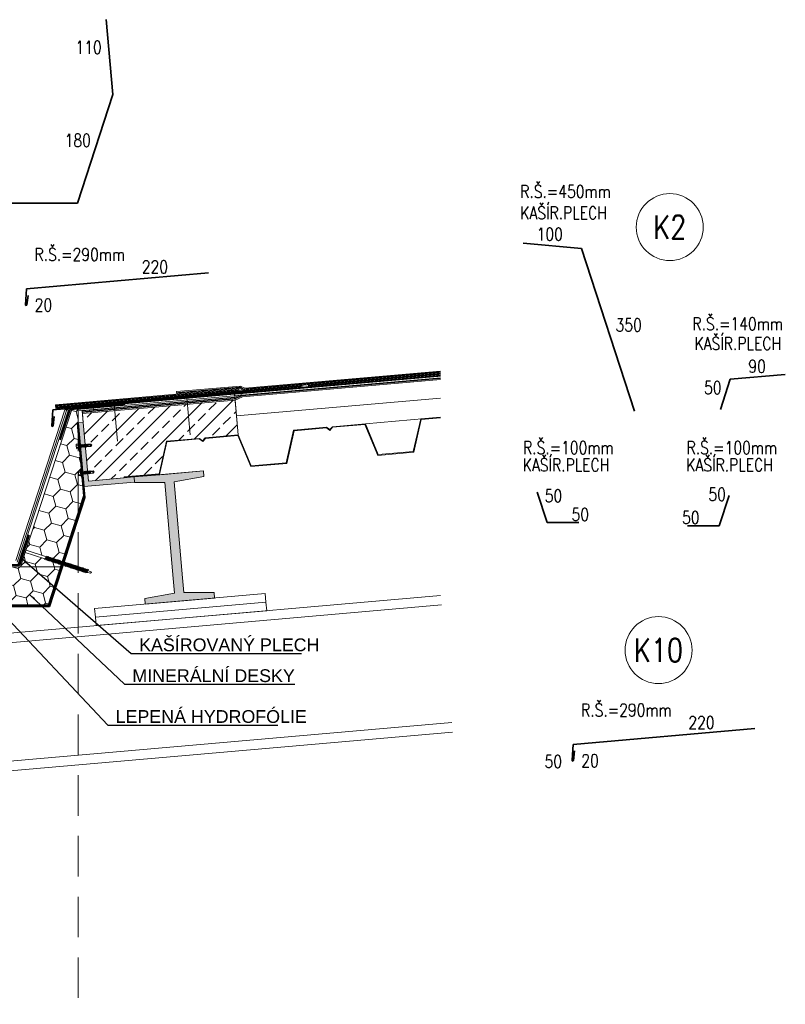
# Model space of a CAD drawing. Header units: millimetres. Extents: x -485339 to 350584, y -1189936 to 0.
# Tile 39 of 256: x -309306 to -308106, y -1062539 to -1060995. Entities that reach past the tile are written whole.
import ezdxf
from ezdxf.enums import TextEntityAlignment as Align

# ---------------------------------------------------------------- set-up
doc = ezdxf.new("R2010")
doc.units = ezdxf.units.MM
doc.header["$LTSCALE"] = 10
for name, pattern in [('ACAD_ISO10W100', [18.5, 12, -3, 0.5, -3]), ('ČÁRKOVANÁ', [19.05, 12.7, -6.35]), ('ČÁRKOVANÁ2', [9.525, 6.35, -3.175])]:
    doc.linetypes.add(name, pattern=pattern)
for name, color, linetype, lineweight in [('N_klemp', 220, 'Continuous', 35), ('N_popis', 10, 'Continuous', 18), ('N_čáry_plné', 10, 'Continuous', 18), ('N_čáry_pod', 10, 'ČÁRKOVANÁ', 18), ('N_šrary', 10, 'Continuous', 18), ('St_čáry_plné', 250, 'Continuous', 18), ('St_čáry_pod', 250, 'ČÁRKOVANÁ2', 18), ('St_šrafy', 250, 'Continuous', 18)]:
    doc.layers.add(name, color=color, linetype=linetype, lineweight=lineweight)
doc.styles.add('Andy', font='arial.ttf')
doc.styles.get("Standard").update_dxf_attribs({"font": 'simplex.shx', "width": 0.8})
doc.linetypes.add('LEPENÍ', pattern='A,3.81,[130,LTYPESHP.SHX,S=6.35,R=0,X=0,Y=0],3.81', length=7.62)
doc.linetypes.add('PVC', pattern='A,0,-0.0001,[6,atelier.SHX,S=0.01,R=0,X=0,Y=0],-0.08,[133,LTYPESHP.SHX,S=0.01,R=0,X=-0.01,Y=0],-0.07', length=0.1501)
doc.linetypes.add('ZIGZAG', pattern='A,0.00254,-5.08,[131,ltypeshp.shx,S=5.08,R=0,X=-5.08,Y=0],-10.16,[131,ltypeshp.shx,S=5.08,R=180,X=5.08,Y=0],-5.08', length=20.32254)
doc.dimstyles.get("Standard").update_dxf_attribs({"dimtxt": 0.18, "dimasz": 0.18, "dimexe": 0.18, "dimexo": 0.0625, "dimgap": 0.09, "dimtad": 0, "dimtih": 1, "dimtoh": 1, "dimdec": 4, "dimzin": 0, "dimdsep": 46, "dimtxsty": 'Standard', "dimcen": 0.09, "dimadec": 0, "dimazin": 0, "dimtfac": 1, "dimtdec": 4, "dimtofl": 0, "dimtmove": 0, "dimatfit": 3, "dimfxl": 1, "dimtolj": 1, "dimtzin": 0, "dimarcsym": 0})

# ---------------------------------------------------------------- blocks, each defined once
blk = doc.blocks.new('*U8596')
for p, q in [((-6, -3.4), (-6, 3.4)), ((-5.6, 4.5), (-2, 4.5)), ((-5.6, 2.2), (-2, 2.2)), ((-2, 4.5), (-1, 8)), ((-2, -4.5), (-2, 4.5)), ((0, 8), (-1, 8)), ((-1, -8), (-1, 8)), ((0, -8), (0, 8)), ((0, 2), (0.9, 2)), ((0, 1.9), (0.9, -2)), ((1.4, 2.8), (0.9, 2)), ((1.9, -2), (0.9, 2)), ((1.4, 2.8), (2.3, -2.7)), ((1.4, 2.8), (1.8, 2)), ((1.8, 2), (2.7, -2)), ((1.8, 2), (2.8, 2)), ((3.2, 2.8), (2.8, 2)), ((3.7, -2), (2.8, 2)), ((3.2, 2.8), (4.1, -2.7)), ((3.2, 2.8), (3.6, 2)), ((3.6, 2), (4.6, -2)), ((3.6, 2), (4.6, 2)), ((5, 2.8), (4.6, 2)), ((5.5, -2), (4.6, 2)), ((5, 2.8), (6, -2.7)), ((5, 2.8), (5.5, 2)), ((5.5, 2), (6.4, -2)), ((5.5, 2), (6.4, 2)), ((6.9, 2.8), (6.4, 2)), ((7.4, -2), (6.4, 2)), ((6.9, 2.8), (7.8, -2.7)), ((6.9, 2.8), (7.3, 2)), ((7.3, 2), (8.2, -2)), ((7.3, 2), (8.3, 2)), ((8.7, 2.8), (8.3, 2)), ((9.2, -2), (8.3, 2)), ((8.7, 2.8), (9.6, -2.7)), ((8.7, 2.8), (9.1, 2)), ((9.1, 2), (10.1, 2)), ((9.1, 2), (10.1, -2)), ((10.5, 2.8), (10.1, 2)), ((11, -2), (10.1, 2)), ((10.5, 2.8), (11.5, -2.7)), ((10.5, 2.8), (11, 2)), ((11, 2), (11.9, -2)), ((11, 2), (11.9, 2)), ((12.4, 2.8), (11.9, 2)), ((12.9, -2), (11.9, 2)), ((12.4, 2.8), (13.3, -2.7)), ((12.4, 2.8), (12.8, 2)), ((12.8, 2), (13.7, -2)), ((12.8, 2), (13.8, 2)), ((14.2, 2.8), (13.8, 2)), ((14.7, -2), (13.8, 2)), ((14.2, 2.8), (15.1, -2.7)), ((14.2, 2.8), (14.6, 2)), ((14.6, 2), (15.6, -2)), ((14.6, 2), (15.6, 2)), ((16, 2.8), (15.6, 2)), ((15.6, 2), (17, -2)), ((16, 2.8), (17, -2)), ((16, 2.8), (16.5, 2)), ((16.5, 2), (17, -2)), ((16.5, 2), (17, 2)), ((17, 2), (17.6, 2.3)), ((17, 2), (17, -2)), ((22.3, -0.3), (17.5, 1.2)), ((25, 0), (17.6, 2.3)), ((17.6, 2.3), (23, 2.3)), ((17.6, -2.3), (17.6, 1.2)), ((18.3, 2.1), (22.9, 2.1)), ((25, 0), (22.3, -0.3)), ((22.9, 2.1), (23, 2.3)), ((24.6, 0.1), (22.9, 2.1)), ((25, 0), (23, 2.3)), ((23, -2.3), (25, 0)), ((-5.6, -2.2), (-2, -2.2)), ((-5.6, -4.5), (-2, -4.5)), ((-2, -4.5), (-1, -8)), ((0, -8), (-1, -8)), ((0, 0), (0.5, -2.7)), ((0, -2), (0, -1.9)), ((0.5, -2.7), (0, -2)), ((0, -2), (0, -2)), ((0.5, -2.7), (0.9, -2)), ((0.9, -2), (1.9, -2)), ((2.3, -2.7), (1.9, -2)), ((2.3, -2.7), (2.7, -2)), ((2.7, -2), (3.7, -2)), ((4.1, -2.7), (3.7, -2)), ((4.1, -2.7), (4.6, -2)), ((4.6, -2), (5.5, -2)), ((6, -2.7), (5.5, -2)), ((6, -2.7), (6.4, -2)), ((6.4, -2), (7.4, -2)), ((7.8, -2.7), (7.4, -2)), ((7.8, -2.7), (8.2, -2)), ((8.2, -2), (9.2, -2)), ((9.6, -2.7), (9.2, -2)), ((9.6, -2.7), (10.1, -2)), ((10.1, -2), (11, -2)), ((11.5, -2.7), (11, -2)), ((11.5, -2.7), (11.9, -2)), ((11.9, -2), (12.9, -2)), ((13.3, -2.7), (12.9, -2)), ((13.3, -2.7), (13.7, -2)), ((13.7, -2), (14.7, -2)), ((15.1, -2.7), (14.7, -2)), ((15.1, -2.7), (15.6, -2)), ((15.6, -2), (17, -2)), ((17.6, -2.3), (17, -2)), ((17.6, -2.3), (23, -2.3)), ((23, -2.3), (22.3, -0.3))]:
    blk.add_line(p, q)
for centre, radius, start, end in [((-4.3, 3.4), 1.66, 137.4679, 222.5321), ((0, 0), 6, 157.9757, 202.0243), ((17.6, 1.8), 0.573, 138.0954, 252.4955), ((-4.3, -3.4), 1.66, 137.4679, 222.5321)]:
    blk.add_arc(centre, radius, start, end)
blk = doc.blocks.new('G$C19A75D08')
at = {"layer": 'N_čáry_plné', "linetype": 'ByBlock'}
for p, q in [((-4.1, 0.3), (-4.1, 0)), ((-4.1, 0.3), (4.1, 0.3)), ((-4.1, 0), (-3.9, 0)), ((-4.1, 0), (4.1, 0)), ((2.1, 0.3), (-2.1, 0.3)), ((4.1, 0.3), (4.1, 0)), ((-2.1, -37.5), (-2.1, -2.3)), ((2.1, -36.2), (2.1, -2.3)), ((-3.1, -38.4), (-2.1, -37.5)), ((-3.1, -38.4), (-2.1, -38.6)), ((-3.1, -40.5), (-2.1, -39.6)), ((-3.1, -40.5), (-2.1, -40.7)), ((-3.1, -42.5), (-2.1, -41.7)), ((-3.1, -42.5), (-2.1, -42.7)), ((-3.1, -44.6), (-2.1, -43.7)), ((-3.1, -44.6), (-2.1, -44.8)), ((-3.1, -46.7), (-2.1, -45.8)), ((-2.1, -37.5), (2.1, -36.2)), ((-2.1, -38.6), (2.1, -37.2)), ((-2.1, -39.6), (2.1, -38.2)), ((-2.1, -38.6), (-2.1, -39.6)), ((-2.1, -40.7), (2.1, -39.3)), ((-2.1, -41.7), (2.1, -40.3)), ((-2.1, -40.7), (-2.1, -41.7)), ((-2.1, -42.7), (2.1, -41.4)), ((-2.1, -43.7), (2.1, -42.3)), ((-2.1, -42.7), (-2.1, -43.7)), ((-2.1, -44.8), (2.1, -43.4)), ((-2.1, -45.8), (2.1, -44.4)), ((-2.1, -44.8), (-2.1, -45.8)), ((-2.1, -46.9), (2.1, -45.5)), ((2.1, -35.2), (2.1, -36.2)), ((2.1, -36.2), (3.1, -36.4)), ((2.1, -37.2), (3.1, -36.4)), ((2.1, -37.2), (2.1, -38.2)), ((2.1, -38.2), (3.1, -38.4)), ((2.1, -39.3), (3.1, -38.4)), ((2.1, -39.3), (2.1, -40.3)), ((2.1, -40.3), (3.1, -40.5)), ((2.1, -41.4), (3.1, -40.5)), ((2.1, -41.4), (2.1, -42.3)), ((2.1, -42.3), (3.1, -42.5)), ((2.1, -43.4), (3.1, -42.5)), ((2.1, -43.4), (2.1, -44.4)), ((2.1, -44.4), (3.1, -44.6)), ((2.1, -45.5), (3.1, -44.6)), ((2.1, -45.5), (2.1, -46.5)), ((-3.1, -46.7), (-2.1, -46.9)), ((-3.1, -48.7), (-2.1, -47.8)), ((-3.1, -48.7), (-2.1, -48.9)), ((-3.1, -50.8), (-2.1, -49.9)), ((-3.1, -50.8), (-2.1, -51)), ((-3.1, -52.8), (-2.1, -51.9)), ((-3.1, -52.8), (-2.1, -53)), ((-3.1, -54.9), (-2.1, -54)), ((-3.1, -54.9), (-2.1, -55.1)), ((-3.1, -56.9), (-2.1, -56.1)), ((-3.1, -56.9), (-2.1, -57.1)), ((-3.1, -59), (-2.1, -58.1)), ((-3.1, -59), (-2.1, -59.2)), ((-3.1, -61.1), (-2.1, -60.2)), ((-3.1, -61.1), (-2.1, -61.3)), ((-2.1, -47.8), (2.1, -46.5)), ((-2.1, -46.9), (-2.1, -47.8)), ((-2.1, -48.9), (2.1, -47.5)), ((-2.1, -49.9), (2.1, -48.5)), ((-2.1, -48.9), (-2.1, -49.9)), ((-2.1, -51), (2.1, -49.6)), ((-2.1, -51.9), (2.1, -50.6)), ((-2.1, -51), (-2.1, -51.9)), ((-2.1, -53), (2.1, -51.7)), ((-2.1, -54), (2.1, -52.6)), ((-2.1, -53), (-2.1, -54)), ((-2.1, -55.1), (2.1, -53.7)), ((-2.1, -56.1), (2.1, -54.7)), ((-2.1, -55.1), (-2.1, -56.1)), ((-2.1, -57.1), (2.1, -55.8)), ((-2.1, -58.1), (2.1, -56.7)), ((-2.1, -57.1), (-2.1, -58.1)), ((-2.1, -59.2), (2.1, -57.8)), ((-2.1, -60.2), (2.1, -58.8)), ((-2.1, -59.2), (-2.1, -60.2)), ((-2.1, -61.3), (2.1, -59.9)), ((-2.1, -62.2), (2.1, -60.9)), ((-2.1, -61.3), (-2.1, -62.2)), ((2.1, -46.5), (3.1, -46.7)), ((2.1, -47.5), (3.1, -46.7)), ((2.1, -47.5), (2.1, -48.5)), ((2.1, -48.5), (3.1, -48.7)), ((2.1, -49.6), (3.1, -48.7)), ((2.1, -49.6), (2.1, -50.6)), ((2.1, -50.6), (3.1, -50.8)), ((2.1, -51.7), (3.1, -50.8)), ((2.1, -51.7), (2.1, -52.6)), ((2.1, -52.6), (3.1, -52.8)), ((2.1, -53.7), (3.1, -52.8)), ((2.1, -53.7), (2.1, -54.7)), ((2.1, -54.7), (3.1, -54.9)), ((2.1, -55.8), (3.1, -54.9)), ((2.1, -55.8), (2.1, -56.7)), ((2.1, -56.7), (3.1, -56.9)), ((2.1, -57.8), (3.1, -56.9)), ((2.1, -57.8), (2.1, -58.8)), ((2.1, -58.8), (3.1, -59)), ((2.1, -59.9), (3.1, -59)), ((2.1, -59.9), (2.1, -60.9)), ((2.1, -60.9), (3.1, -61.1)), ((2.1, -61.9), (3.1, -61.1)), ((-3.1, -63.1), (-2.1, -62.2)), ((-3.1, -63.1), (-2.1, -63.3)), ((-3.1, -65.2), (-2.1, -64.3)), ((-3.1, -65.2), (-2.1, -65.4)), ((-3.1, -67.2), (-2.1, -66.4)), ((-3.1, -67.2), (-2.1, -67.4)), ((-3.1, -69.3), (-2.1, -68.4)), ((-3.1, -69.3), (-2.1, -69.5)), ((-3.1, -71.4), (-2.1, -70.5)), ((-3.1, -71.4), (-2.1, -71.6)), ((-3.1, -73.4), (-2.1, -72.5)), ((-3.1, -73.4), (-2.1, -73.6)), ((-3.1, -75.5), (-2.1, -74.6)), ((-3.1, -75.5), (-2.1, -75.7)), ((-3.1, -77.5), (-2.1, -76.6)), ((-2.1, -63.3), (2.1, -61.9)), ((-2.1, -64.3), (2.1, -62.9)), ((-2.1, -63.3), (-2.1, -64.3)), ((-2.1, -65.4), (2.1, -64)), ((-2.1, -66.4), (2.1, -65)), ((-2.1, -65.4), (-2.1, -66.4)), ((-2.1, -67.4), (2.1, -66.1)), ((-2.1, -68.4), (2.1, -67)), ((-2.1, -67.4), (-2.1, -68.4)), ((-2.1, -69.5), (2.1, -68.1)), ((-2.1, -70.5), (2.1, -69.1)), ((-2.1, -69.5), (-2.1, -70.5)), ((-2.1, -71.6), (2.1, -70.2)), ((-2.1, -72.5), (2.1, -71.2)), ((-2.1, -71.6), (-2.1, -72.5)), ((-2.1, -73.6), (2.1, -72.2)), ((-2.1, -74.6), (2.1, -73.2)), ((-2.1, -73.6), (-2.1, -74.6)), ((-2.1, -75.7), (2.1, -74.3)), ((-2.1, -76.6), (2.1, -75.3)), ((-2.1, -75.7), (-2.1, -76.6)), ((-2.1, -77.7), (2.1, -76.4)), ((2.1, -61.9), (2.1, -62.9)), ((2.1, -62.9), (3.1, -63.1)), ((2.1, -64), (3.1, -63.1)), ((2.1, -64), (2.1, -65)), ((2.1, -65), (3.1, -65.2)), ((2.1, -66.1), (3.1, -65.2)), ((2.1, -66.1), (2.1, -67)), ((2.1, -67), (3.1, -67.2)), ((2.1, -68.1), (3.1, -67.2)), ((2.1, -68.1), (2.1, -69.1)), ((2.1, -69.1), (3.1, -69.3)), ((2.1, -70.2), (3.1, -69.3)), ((2.1, -70.2), (2.1, -71.2)), ((2.1, -71.2), (3.1, -71.4)), ((2.1, -72.2), (3.1, -71.4)), ((2.1, -72.2), (2.1, -73.2)), ((2.1, -73.2), (3.1, -73.4)), ((2.1, -74.3), (3.1, -73.4)), ((2.1, -74.3), (2.1, -75.3)), ((2.1, -75.3), (3.1, -75.5)), ((2.1, -76.4), (3.1, -75.5)), ((2.1, -76.4), (2.1, -77.3)), ((-3.1, -77.5), (-2.1, -77.7)), ((-3.1, -79.6), (-2.1, -78.7)), ((-3.1, -79.6), (-2.1, -79.8)), ((-3.1, -81.6), (-2.1, -80.8)), ((-3.1, -81.6), (-2.1, -81.8)), ((-3.1, -83.7), (-2.1, -82.8)), ((-3.1, -83.7), (-2.1, -83.9)), ((-3.1, -85.8), (-2.1, -84.9)), ((-3.1, -85.8), (-2.1, -86)), ((-3.1, -87.8), (-2.1, -86.9)), ((-3.1, -87.8), (-2.1, -88)), ((-3.1, -89.9), (-2.1, -89)), ((-3.1, -89.9), (-2.1, -90.1)), ((-3.1, -91.9), (-2.1, -91)), ((-3.1, -91.9), (-2.1, -92.1)), ((-2.1, -78.7), (2.1, -77.3)), ((-2.1, -77.7), (-2.1, -78.7)), ((-2.1, -79.8), (2.1, -78.4)), ((-2.1, -80.8), (2.1, -79.4)), ((-2.1, -79.8), (-2.1, -80.8)), ((-2.1, -81.8), (2.1, -80.5)), ((-2.1, -82.8), (2.1, -81.4)), ((-2.1, -81.8), (-2.1, -82.8)), ((-2.1, -83.9), (2.1, -82.5)), ((-2.1, -84.9), (2.1, -83.5)), ((-2.1, -83.9), (-2.1, -84.9)), ((-2.1, -86), (2.1, -84.6)), ((-2.1, -86.9), (2.1, -85.6)), ((-2.1, -86), (-2.1, -86.9)), ((-2.1, -88), (2.1, -86.6)), ((-2.1, -89), (2.1, -87.6)), ((-2.1, -88), (-2.1, -89)), ((-2.1, -90.1), (2.1, -88.7)), ((-2.1, -91), (2.1, -89.7)), ((-2.1, -90.1), (-2.1, -91)), ((-2.1, -92.1), (2.1, -90.8)), ((-2.1, -93.1), (2.1, -91.7)), ((-2.1, -92.1), (-2.1, -93.1)), ((2.1, -77.3), (3.1, -77.5)), ((2.1, -78.4), (3.1, -77.5)), ((2.1, -78.4), (2.1, -79.4)), ((2.1, -79.4), (3.1, -79.6)), ((2.1, -80.5), (3.1, -79.6)), ((2.1, -80.5), (2.1, -81.4)), ((2.1, -81.4), (3.1, -81.6)), ((2.1, -82.5), (3.1, -81.6)), ((2.1, -82.5), (2.1, -83.5)), ((2.1, -83.5), (3.1, -83.7)), ((2.1, -84.6), (3.1, -83.7)), ((2.1, -84.6), (2.1, -85.6)), ((2.1, -85.6), (3.1, -85.8)), ((2.1, -86.6), (3.1, -85.8)), ((2.1, -86.6), (2.1, -87.6)), ((2.1, -87.6), (3.1, -87.8)), ((2.1, -88.7), (3.1, -87.8)), ((2.1, -88.7), (2.1, -89.7)), ((2.1, -89.7), (3.1, -89.9)), ((2.1, -90.8), (3.1, -89.9)), ((2.1, -90.8), (2.1, -91.7)), ((2.1, -91.7), (3.1, -91.9)), ((2.1, -92.8), (3.1, -91.9)), ((-3.1, -94), (-2.1, -93.1)), ((-3.1, -94), (-2.1, -94.2)), ((-3.1, -96.1), (-2.1, -95.2)), ((-3.1, -96.1), (-2.1, -96.3)), ((-3.1, -98.1), (-2.1, -97.2)), ((-3.1, -98.1), (-2.1, -98.3)), ((-3.1, -100.2), (-2.1, -99.3)), ((-3.1, -100.2), (-2.1, -100.4)), ((-3.1, -102.2), (-2.1, -101.3)), ((-3.1, -102.2), (-2.1, -102.4)), ((-3.1, -104.3), (-2.1, -103.4)), ((-3.1, -104.3), (-2.1, -104.5)), ((-3.1, -106.3), (-2.1, -105.5)), ((-3.1, -106.3), (-2.1, -106.5)), ((-2.1, -94.2), (2.1, -92.8)), ((-2.1, -95.2), (2.1, -93.8)), ((-2.1, -94.2), (-2.1, -95.2)), ((-2.1, -96.3), (2.1, -94.9)), ((-2.1, -97.2), (2.1, -95.9)), ((-2.1, -96.3), (-2.1, -97.2)), ((-2.1, -98.3), (2.1, -96.9)), ((-2.1, -99.3), (2.1, -97.9)), ((-2.1, -98.3), (-2.1, -99.3)), ((-2.1, -100.4), (2.1, -99)), ((-2.1, -101.3), (2.1, -100)), ((-2.1, -100.4), (-2.1, -101.3)), ((-2.1, -102.4), (2.1, -101.1)), ((-2.1, -103.4), (2.1, -102)), ((-2.1, -102.4), (-2.1, -103.4)), ((-2.1, -104.5), (2.1, -103.1)), ((-2.1, -105.5), (2.1, -104.1)), ((-2.1, -104.5), (-2.1, -105.5)), ((-2.1, -106.5), (2.1, -105.2)), ((-1.5, -107.1), (-2.1, -106.5)), ((-1.5, -107.1), (-1, -111.2)), ((1.5, -107.1), (1, -111.2)), ((1.5, -107.1), (2.1, -105.2)), ((2.1, -92.8), (2.1, -93.8)), ((2.1, -93.8), (3.1, -94)), ((2.1, -94.9), (3.1, -94)), ((2.1, -94.9), (2.1, -95.9)), ((2.1, -95.9), (3.1, -96.1)), ((2.1, -96.9), (3.1, -96.1)), ((2.1, -96.9), (2.1, -97.9)), ((2.1, -97.9), (3.1, -98.1)), ((2.1, -99), (3.1, -98.1)), ((2.1, -99), (2.1, -100)), ((2.1, -100), (3.1, -100.2)), ((2.1, -101.1), (3.1, -100.2)), ((2.1, -101.1), (2.1, -102)), ((2.1, -102), (3.1, -102.2)), ((2.1, -103.1), (3.1, -102.2)), ((2.1, -103.1), (2.1, -104.1)), ((2.1, -104.1), (3.1, -104.3)), ((2.1, -105.2), (3.1, -104.3)), ((-1, -111.2), (0, -112.2)), ((1, -111.2), (0, -112.2))]:
    blk.add_line(p, q, dxfattribs=at).dxf.unprotected_set("ltscale", 0)
for centre, radius, start, end in [((0, -16), 16.7, 75.75, 104.25), ((-5.3, -3.3), 3.51, 24.4705, 69.4691), ((-3.1, -2.3), 1.03, 0, 24.4705), ((3.1, -2.3), 1.03, 155.5295, 180), ((5.3, -3.3), 3.51, 110.5309, 155.5295)]:
    blk.add_arc(centre, radius, start, end, dxfattribs=at).dxf.unprotected_set("ltscale", 0)

msp = doc.modelspace()

# ---------------------------------------------------------------- hatches: boundary and pattern name
at = {"layer": 'N_šrary', "lineweight": 0}
h = msp.add_hatch(dxfattribs=at)
h.set_pattern_fill('HONEY', color=253, scale=5, angle=350, style=0)
h.set_pattern_definition([(345, (-313583.206, -1058703.105), (26.559393, 7.116568), [15.875, -31.75]), (105, (-313583.206, -1058703.105), (-19.442825, 19.442825), [15.875, -31.75]), (45, (-313583.206, -1058703.105), (7.116568, 26.559393), [-31.75, 15.875])])
h.paths.add_polyline_path([(-309767.5, -1061667.6), (-309766.9, -1061667.4), (-309767, -1061666.4), (-309765.9, -1061667.1), (-309765, -1061666.8), (-309765.1, -1061665.7), (-309763.9, -1061666.4), (-309763, -1061666.1), (-309763.1, -1061665.1), (-309762, -1061665.8), (-309761, -1061665.5), (-309761.2, -1061664.5), (-309760, -1061665.2), (-309759.1, -1061664.9), (-309759.2, -1061663.8), (-309758, -1061664.5), (-309757.1, -1061664.2), (-309757.2, -1061663.2), (-309756.1, -1061663.9), (-309755.2, -1061663.6), (-309755.3, -1061662.6), (-309754.1, -1061663.3), (-309753.2, -1061663), (-309753.3, -1061661.9), (-309752.2, -1061662.6), (-309751.2, -1061662.3), (-309751.4, -1061661.3), (-309750.2, -1061662), (-309749.3, -1061661.7), (-309749.4, -1061660.7), (-309748.3, -1061661.4), (-309747.3, -1061661.1), (-309747.5, -1061660), (-309746.3, -1061660.7), (-309745.4, -1061660.5), (-309745.4, -1061660.2), (-309745.3, -1061659.5), (-309742.4, -1061626.4), (-309734.5, -1061627), (-309737.2, -1061657.8), (-309710.4, -1061649.1), (-309771.4, -1061461.4), (-309824, -1061456.8), (-309826.6, -1061485.8), (-309816.2, -1061517.8), (-309796, -1061579.8), (-309785.9, -1061610.8), (-309777.3, -1061637.3), (-309775.6, -1061642.5)])
h.paths.add_polyline_path([(-309709.9, -1061844.9), (-309709.3, -1061844.7), (-309709.4, -1061843.6), (-309708.3, -1061844.3), (-309707.4, -1061844), (-309707.5, -1061843), (-309706.3, -1061843.7), (-309705.4, -1061843.4), (-309705.5, -1061842.4), (-309704.4, -1061843.1), (-309703.4, -1061842.8), (-309703.6, -1061841.7), (-309702.4, -1061842.4), (-309701.5, -1061842.1), (-309701.6, -1061841.1), (-309700.4, -1061841.8), (-309699.5, -1061841.5), (-309699.6, -1061840.5), (-309698.5, -1061841.2), (-309697.6, -1061840.9), (-309697.7, -1061839.8), (-309696.5, -1061840.5), (-309695.6, -1061840.2), (-309695.7, -1061839.2), (-309694.6, -1061839.9), (-309693.6, -1061839.6), (-309693.8, -1061838.6), (-309692.6, -1061839.3), (-309691.7, -1061839), (-309691.8, -1061837.9), (-309690.7, -1061838.6), (-309689.7, -1061838.3), (-309689.9, -1061837.3), (-309688.7, -1061838), (-309687.8, -1061837.7), (-309687.9, -1061836.7), (-309686.7, -1061837.4), (-309685.8, -1061837.1), (-309685.9, -1061836), (-309684.8, -1061836.7), (-309652.8, -1061826.4), (-309709.1, -1061653), (-309737.6, -1061662.2), (-309743.2, -1061726.7), (-309748.4, -1061726.2)])
h.paths.add_polyline_path([(-309748.4, -1061726.2), (-309743.2, -1061726.7), (-309737.6, -1061662.2), (-309738.9, -1061662.7), (-309739.8, -1061663), (-309739.7, -1061664), (-309740.8, -1061663.3), (-309741.8, -1061663.6), (-309741.6, -1061664.6), (-309742.8, -1061663.9), (-309743.7, -1061664.2), (-309743.6, -1061665.3), (-309744.8, -1061664.6), (-309745.8, -1061664.7), (-309745.6, -1061665.9), (-309745.9, -1061665.7), (-309750.5, -1061718), (-309751.1, -1061717.9)])
h.paths.add_polyline_path([(-309751.1, -1061717.9), (-309750.5, -1061718), (-309745.9, -1061665.7), (-309746.7, -1061665.2), (-309747.6, -1061665.5), (-309747.5, -1061666.5), (-309748.7, -1061665.8), (-309749.6, -1061666.1), (-309749.5, -1061667.2), (-309750.6, -1061666.5), (-309751.6, -1061666.8), (-309751.4, -1061667.8), (-309752.6, -1061667.1), (-309753.5, -1061667.4), (-309753.4, -1061668.4), (-309754.5, -1061667.7), (-309755.5, -1061668), (-309755.3, -1061669.1), (-309756.5, -1061668.4), (-309757.4, -1061668.7), (-309757.3, -1061669.7), (-309758.5, -1061669), (-309759.4, -1061669.3), (-309759.3, -1061670.3), (-309760.4, -1061669.6), (-309761.3, -1061669.9), (-309761.2, -1061671), (-309762.4, -1061670.3), (-309763.3, -1061670.6), (-309763.2, -1061671.6), (-309764.3, -1061670.9), (-309765.3, -1061671.2), (-309765.1, -1061672.2), (-309766.2, -1061671.6), (-309751.8, -1061715.9)])
h.paths.add_polyline_path([(-309651.5, -1061830.3), (-309681.3, -1061839.9), (-309682.2, -1061840.2), (-309682.1, -1061841.3), (-309683.2, -1061840.6), (-309684.2, -1061840.9), (-309684, -1061841.9), (-309685.2, -1061841.2), (-309686.1, -1061841.5), (-309686, -1061842.5), (-309687.2, -1061841.8), (-309688.1, -1061842.1), (-309688, -1061843.2), (-309689.1, -1061842.5), (-309690, -1061842.8), (-309689.9, -1061843.8), (-309691.1, -1061843.1), (-309692, -1061843.4), (-309691.9, -1061844.4), (-309693, -1061843.7), (-309694, -1061844), (-309693.8, -1061845.1), (-309695, -1061844.4), (-309695.9, -1061844.7), (-309695.8, -1061845.7), (-309696.9, -1061845), (-309697.9, -1061845.3), (-309697.7, -1061846.3), (-309698.9, -1061845.6), (-309699.8, -1061845.9), (-309699.7, -1061847), (-309700.9, -1061846.3), (-309701.8, -1061846.6), (-309701.7, -1061847.6), (-309702.8, -1061846.9), (-309703.7, -1061847.2), (-309703.6, -1061848.3), (-309704.8, -1061847.5), (-309705.7, -1061847.8), (-309705.6, -1061848.9), (-309706.7, -1061848.2), (-309707.7, -1061848.5), (-309707.5, -1061849.5), (-309708.6, -1061848.9), (-309707.3, -1061852.7), (-309644.3, -1061852.7)])
h.paths.add_polyline_path([(-309619.8, -1061852.7), (-309644.3, -1061852.7), (-309707.3, -1061852.7), (-309701.3, -1061871.3), (-309687.8, -1061912.7), (-309611.2, -1061912.7), (-309474.4, -1061912.7), (-309474.4, -1061852.7), (-309615.7, -1061852.7)])
h.paths.add_polyline_path([(-309474.4, -1061912.7), (-309333.3, -1061912.7), (-309334.2, -1061911.9), (-309333.2, -1061911.7), (-309333.2, -1061910.8), (-309334.2, -1061909.9), (-309333.2, -1061909.7), (-309333.2, -1061908.7), (-309334.2, -1061907.8), (-309333.2, -1061907.6), (-309333.2, -1061906.7), (-309334.2, -1061905.8), (-309333.2, -1061905.6), (-309333.2, -1061904.6), (-309334.2, -1061903.7), (-309333.2, -1061903.5), (-309333.2, -1061902.5), (-309334.2, -1061901.7), (-309333.2, -1061901.5), (-309333.2, -1061900.5), (-309334.2, -1061899.6), (-309333.2, -1061899.4), (-309333.2, -1061898.4), (-309334.2, -1061897.5), (-309333.2, -1061897.3), (-309333.2, -1061896.4), (-309334.2, -1061895.5), (-309333.2, -1061895.3), (-309333.2, -1061894.3), (-309334.2, -1061893.4), (-309333.2, -1061893.2), (-309333.2, -1061892.2), (-309334.2, -1061891.4), (-309333.2, -1061891.2), (-309333.2, -1061890.2), (-309334.2, -1061889.3), (-309333.2, -1061889.1), (-309333.2, -1061888.1), (-309334.2, -1061887.2), (-309333.2, -1061887), (-309333.2, -1061886.1), (-309334.2, -1061885.2), (-309333.2, -1061885), (-309333.2, -1061884), (-309333.2, -1061852.7), (-309474.4, -1061852.7)])
h.paths.add_polyline_path([(-309241.5, -1061852.7), (-309304.6, -1061852.7), (-309329.1, -1061852.7), (-309329.1, -1061886.4), (-309328, -1061887.2), (-309329.1, -1061887.4), (-309329.1, -1061888.4), (-309328, -1061889.3), (-309329.1, -1061889.5), (-309329.1, -1061890.5), (-309328, -1061891.4), (-309329.1, -1061891.6), (-309329.1, -1061892.5), (-309328, -1061893.4), (-309329.1, -1061893.6), (-309329.1, -1061894.6), (-309328, -1061895.5), (-309329.1, -1061895.7), (-309329.1, -1061896.6), (-309328, -1061897.5), (-309329.1, -1061897.7), (-309329.1, -1061898.7), (-309328, -1061899.6), (-309329.1, -1061899.8), (-309329.1, -1061900.8), (-309328, -1061901.7), (-309329.1, -1061901.9), (-309329.1, -1061902.8), (-309328, -1061903.7), (-309329.1, -1061903.9), (-309329.1, -1061904.9), (-309328, -1061905.8), (-309329.1, -1061906), (-309329.1, -1061906.9), (-309328, -1061907.8), (-309329.1, -1061908), (-309329.1, -1061909), (-309328, -1061909.9), (-309329.1, -1061910.1), (-309329.1, -1061911.1), (-309328, -1061911.9), (-309329.1, -1061912.1), (-309329.1, -1061912.7), (-309261, -1061912.7)])
h.paths.add_polyline_path([(-309240.2, -1061848.9), (-309241.3, -1061849.5), (-309241.2, -1061848.5), (-309242.1, -1061848.2), (-309243.2, -1061848.9), (-309243.1, -1061847.8), (-309244, -1061847.5), (-309245.2, -1061848.3), (-309245.1, -1061847.2), (-309246, -1061846.9), (-309247.2, -1061847.6), (-309247, -1061846.6), (-309248, -1061846.3), (-309249.1, -1061847), (-309249, -1061845.9), (-309249.9, -1061845.6), (-309251.1, -1061846.3), (-309251, -1061845.3), (-309251.9, -1061845), (-309253, -1061845.7), (-309252.9, -1061844.7), (-309253.8, -1061844.4), (-309255, -1061845.1), (-309254.9, -1061844), (-309255.8, -1061843.7), (-309257, -1061844.4), (-309256.8, -1061843.4), (-309257.8, -1061843.1), (-309258.9, -1061843.8), (-309258.8, -1061842.8), (-309259.7, -1061842.5), (-309260.9, -1061843.2), (-309260.7, -1061842.1), (-309261.7, -1061841.8), (-309262.8, -1061842.5), (-309262.7, -1061841.5), (-309263.6, -1061841.2), (-309264.8, -1061841.9), (-309264.7, -1061840.9), (-309265.6, -1061840.6), (-309266.7, -1061841.3), (-309266.6, -1061840.2), (-309267.5, -1061839.9), (-309297.3, -1061830.3), (-309304.6, -1061852.7), (-309241.5, -1061852.7)])
h.paths.add_polyline_path([(-309157.6, -1061599.9), (-309224.3, -1061605.7), (-309296, -1061826.4), (-309264, -1061836.7), (-309262.9, -1061836), (-309263, -1061837.1), (-309262.1, -1061837.4), (-309260.9, -1061836.7), (-309261.1, -1061837.7), (-309260.1, -1061838), (-309259, -1061837.3), (-309259.1, -1061838.3), (-309258.2, -1061838.6), (-309257, -1061837.9), (-309257.1, -1061839), (-309256.2, -1061839.3), (-309255.1, -1061838.6), (-309255.2, -1061839.6), (-309254.3, -1061839.9), (-309253.1, -1061839.2), (-309253.2, -1061840.2), (-309252.3, -1061840.5), (-309251.1, -1061839.8), (-309251.3, -1061840.9), (-309250.3, -1061841.2), (-309249.2, -1061840.5), (-309249.3, -1061841.5), (-309248.4, -1061841.8), (-309247.2, -1061841.1), (-309247.3, -1061842.1), (-309246.4, -1061842.4), (-309245.3, -1061841.7), (-309245.4, -1061842.8), (-309244.5, -1061843.1), (-309243.3, -1061842.4), (-309243.4, -1061843.4), (-309242.5, -1061843.7), (-309241.3, -1061843), (-309241.5, -1061844), (-309240.5, -1061844.3), (-309239.4, -1061843.6), (-309239.5, -1061844.7), (-309238.9, -1061844.9), (-309214.5, -1061769.7), (-309214.5, -1061667.2), (-309216.7, -1061667.4, -0.187741), (-309217.2, -1061666.5), (-309217.4, -1061663.8), (-309217.6, -1061661.2, -0.187741), (-309217.3, -1061660.2), (-309214.5, -1061660.1), (-309214.5, -1061636.7), (-309214.5, -1061607.9), (-309157.4, -1061602.9), (-309157.5, -1061600.9)])
h.paths.add_polyline_path([(-309205.3, -1061741.5), (-309208.3, -1061707.2), (-309208.5, -1061707.6), (-309209, -1061707), (-309208.5, -1061711.8), (-309209.3, -1061711.9), (-309210.4, -1061709.2), (-309213.2, -1061709.4, -0.187741), (-309213.6, -1061708.5), (-309213.8, -1061705.9), (-309214.1, -1061703.2, -0.187741), (-309213.8, -1061702.3), (-309211, -1061702), (-309210.4, -1061699.2), (-309209.6, -1061699.1), (-309209.2, -1061703.9), (-309208.6, -1061703.8), (-309212, -1061665.7), (-309212.1, -1061665.6), (-309212.5, -1061665), (-309212.1, -1061669.8), (-309212.9, -1061669.8), (-309213.9, -1061667.1), (-309214.5, -1061667.2), (-309214.5, -1061769.7)])
at = {"layer": 'St_šrafy'}
h = msp.add_hatch(dxfattribs=at)
h.set_pattern_fill('ANSI33', color=256, scale=5)
h.set_pattern_definition([(45, (702.88, -6825.09), (-22.4506403, 22.4506403), []), (45, (725.332, -6825.09), (-22.4506403, 22.4506403), [15.875, -7.9375])])
h.paths.add_polyline_path([(-308966.3, -1061615.9), (-308968.4, -1061591), (-309207.6, -1061611.9), (-309206.4, -1061626.4), (-309198.4, -1061718), (-309142.2, -1061713.1), (-309142.3, -1061712.6), (-309142.4, -1061711.6), (-309087.6, -1061706.8), (-309076, -1061655.6), (-309024.3, -1061651.1), (-309019.4, -1061654.8), (-309015.2, -1061650.3), (-308963.6, -1061645.8)])
h = msp.add_hatch(color=253, dxfattribs=at)
h.dxf.hatch_style = 1
h.paths.add_polyline_path([(-309205.6, -1061726.7), (-309214.4, -1061627), (-309206.4, -1061626.4), (-309198.4, -1061718), (-309126.6, -1061711.7), (-309125.9, -1061719.7)])
h = msp.add_hatch(color=253, dxfattribs=at)
h.dxf.hatch_style = 1
h.paths.add_polyline_path([(-309079.5, -1061707.6), (-309126.6, -1061711.7), (-309125.9, -1061720.5), (-309078.4, -1061720.5), (-309065.2, -1061871.1), (-309063.2, -1061894), (-309110, -1061902.2), (-309109.2, -1061911), (-309000.6, -1061901.5), (-309001.4, -1061892.7), (-309048.8, -1061892.7), (-309050.9, -1061869.8), (-309064, -1061719.2), (-309017.3, -1061711), (-309018.1, -1061702.2), (-309065.2, -1061706.3)])

# ---------------------------------------------------------------- linework, layer by layer
at = {"layer": 'N_klemp', "ltscale": 2}
for points in [[(-309170.3, -1060994.6), (-309160.1, -1061111.7)], [(-308516.8, -1061345.2), (-308425.5, -1061353.2)], [(-308425.5, -1061353.2), (-308342.6, -1061608.3)], [(-308192.2, -1061558.3), (-308207.7, -1061605.9)], [(-308106, -1061550.8), (-308192.2, -1061558.3)], [(-309227, -1061605.9), (-309242.5, -1061653.5)], [(-309140.8, -1061598.4), (-309227, -1061605.9)], [(-309215.3, -1061627.1), (-309205.3, -1061741.5)], [(-309214.4, -1061627), (-309204.1, -1061744.1)], [(-308494.9, -1061735.7), (-308479.4, -1061783.2)], [(-308194, -1061740.9), (-308209.5, -1061788.4)], [(-308429.4, -1061783.2), (-308479.4, -1061783.2)], [(-308259.5, -1061788.4), (-308209.5, -1061788.4)], [(-309356.4, -1061850.2), (-309306.4, -1061850.2), (-309290.9, -1061802.7)]]:
    msp.add_lwpolyline(points, dxfattribs=at)
at = {"layer": 'N_klemp', "lineweight": 35}
for points in [[(-309160.1, -1061111.7), (-309215.5, -1061282.3), (-309430.4, -1061282.3)], [(-309295.2, -1061416.6), (-309010.3, -1061391.6)], [(-309254.1, -1061606.3), (-308969.3, -1061581.4)], [(-309205.3, -1061741.5), (-309261, -1061912.7), (-309474.4, -1061912.7)], [(-309204.1, -1061744.1), (-309259.5, -1061914.7), (-309474.4, -1061914.7)], [(-308438.5, -1062131), (-308153.7, -1062106.1)]]:
    msp.add_lwpolyline(points, dxfattribs=at)
for points in [[(-309295.2, -1061416.6), (-309296.9, -1061441.5, 0.952427), (-309294.8, -1061441.8), (-309292.9, -1061426.9)], [(-309254.1, -1061606.3), (-309255.8, -1061631.3, 0.952427), (-309253.7, -1061631.5), (-309251.8, -1061616.6)], [(-308438.5, -1062131), (-308440.2, -1062155.9, 0.952427), (-308438.1, -1062156.2), (-308436.2, -1062141.3)]]:
    msp.add_lwpolyline(points, format="xyb", dxfattribs=at)
at = {"layer": 'N_čáry_plné'}
for points in [[(-309060, -1061577.9), (-309059.7, -1061581.9)], [(-308988, -1061583.1), (-308950.5, -1061579.8)], [(-308853.4, -1061566.9), (-308853.1, -1061569.8)], [(-309176.6, -1061598.9), (-309139.1, -1061595.6)], [(-309062.6, -1061589), (-309025.1, -1061585.7)]]:
    msp.add_lwpolyline(points, dxfattribs=at)
at = {"layer": 'N_čáry_plné', "linetype": 'ACAD_ISO10W100', "ltscale": 0.5}
for points in [[(-309043.9, -1061587.3), (-309038.8, -1061645.4)], [(-308969.3, -1061581.4), (-308964.2, -1061639.5)], [(-309157.9, -1061597.3), (-309152.8, -1061655.3)]]:
    msp.add_lwpolyline(points, dxfattribs=at)
at = {"layer": 'N_čáry_plné', "ltscale": 2}
for points in [[(-309235.1, -1061606.6), (-309311.8, -1061842.7)], [(-309229.7, -1061606.2), (-309308.2, -1061847.7)], [(-309224.3, -1061605.7), (-309304.6, -1061852.7)], [(-309229.7, -1061606.2), (-309235.1, -1061606.6)], [(-309241.5, -1061852.7), (-309707.3, -1061852.7)]]:
    msp.add_lwpolyline(points, dxfattribs=at)
at = {"layer": 'N_čáry_plné', "linetype": 'PVC', "ltscale": 10}
msp.add_lwpolyline([(-309230.8, -1061601.3), (-309310, -1061845.2)], dxfattribs=at)
at = {"layer": 'N_čáry_plné', "linetype": 'LEPENÍ', "ltscale": 0.02}
for points in [[(-309228.2, -1061605.6), (-309243.6, -1061653.1)], [(-309356.4, -1061849), (-309307.3, -1061849), (-309292.1, -1061802.3)]]:
    msp.add_lwpolyline(points, dxfattribs=at)
at = {"layer": 'N_čáry_plné'}
for centre in [(-308287.1, -1061319.9), (-308304.7, -1061983.2)]:
    msp.add_circle(centre, 52.5, dxfattribs=at)
at = {"layer": 'N_čáry_pod', "ltscale": 0.5, "const_width": 2}
for points in [[(-309249.7, -1061600), (-308961.9, -1061574.9)], [(-309249.4, -1061603), (-308863.2, -1061569.2)]]:
    msp.add_lwpolyline(points, dxfattribs=at)
at = {"layer": 'N_čáry_pod', "ltscale": 0.5}
msp.add_lwpolyline([(-309214.5, -1061607.9), (-309214.5, -1062538.6)], dxfattribs=at)
at = {"layer": 'St_čáry_plné'}
for points in [[(-309249.6, -1061601.5), (-308646.4, -1061548.7)], [(-308953.3, -1061572.6), (-308646.4, -1061545.7)], [(-309249.3, -1061604.5), (-308646.4, -1061551.8)], [(-309216, -1061606), (-308646.4, -1061556.2)], [(-308956.9, -1061586), (-308646.4, -1061558.8)], [(-309249.8, -1061598.5), (-308960.8, -1061573.2)], [(-309060, -1061577.9), (-308960, -1061569.2)], [(-308955.8, -1061575.8), (-308960.8, -1061573.2)], [(-308953.3, -1061572.6), (-308960, -1061569.2)], [(-309214.5, -1061607.9), (-308969, -1061586.4)], [(-309208, -1061607.9), (-308969.4, -1061587.1)], [(-309207.6, -1061611.9), (-308968.4, -1061591)], [(-308969.4, -1061587.1), (-308958.5, -1061582.3)], [(-308969.3, -1061581.5), (-308969, -1061585)], [(-308968.4, -1061591), (-308956.9, -1061586)], [(-308963.6, -1061645.8), (-308968.4, -1061591)], [(-309249.3, -1061604.5), (-309249.8, -1061598.5)], [(-309206.4, -1061626.4), (-309208, -1061607.9)], [(-309142.4, -1061711.6), (-309087.6, -1061706.8), (-309076, -1061655.6), (-309024.3, -1061651.1), (-309019.4, -1061654.8), (-309015.2, -1061650.3), (-308963.4, -1061645.7), (-308943.1, -1061694.2), (-308888.3, -1061689.4), (-308876.8, -1061638.2), (-308825, -1061633.6), (-308820.1, -1061637.3), (-308815.9, -1061632.8), (-308764.2, -1061628.3), (-308743.9, -1061676.7), (-308689.1, -1061671.9), (-308677.5, -1061620.7), (-308646.4, -1061618)], [(-309142.3, -1061712.6), (-309086.8, -1061707.7), (-309075.2, -1061656.5), (-309024.6, -1061652.1), (-309019.2, -1061656.1), (-309014.7, -1061651.2), (-308964.1, -1061646.8), (-308943.8, -1061695.2), (-308887.5, -1061690.3), (-308875.9, -1061639.1), (-308825.3, -1061634.7), (-308820, -1061638.7), (-308815.5, -1061633.8), (-308764.8, -1061629.4), (-308744.5, -1061677.8), (-308688.3, -1061672.9), (-308676.7, -1061621.7), (-308646.4, -1061619)], [(-308764.2, -1061628.3), (-308646.4, -1061618)], [(-309065.2, -1061706.3), (-309126.6, -1061711.7), (-309125.9, -1061720.5), (-309078.4, -1061720.5), (-309065.2, -1061871.1), (-309063.2, -1061894), (-309110, -1061902.2), (-309109.2, -1061911), (-309000.6, -1061901.5), (-309001.4, -1061892.7), (-309048.8, -1061892.7), (-309050.9, -1061869.8), (-309064, -1061719.2), (-309017.3, -1061711), (-309018.1, -1061702.2), (-309079.5, -1061707.6)], [(-309142.4, -1061711.6), (-309142.2, -1061713.1)], [(-309674.3, -1061987.5), (-308646.4, -1061897.6)], [(-309674.3, -1062002.4), (-308645.1, -1061912.4)], [(-309674.3, -1062188.4), (-308628.9, -1062096.9)], [(-309674.3, -1062203.3), (-308627.6, -1062111.7)]]:
    msp.add_lwpolyline(points, dxfattribs=at)
at = {"layer": 'St_čáry_plné', "linetype": 'ZIGZAG', "ltscale": 0.5}
msp.add_lwpolyline([(-308966.3, -1061615.9), (-308646.4, -1061587.9)], dxfattribs=at)
at = {"layer": 'St_čáry_plné'}
for points in [[(-309187.4, -1061931.4), (-308920, -1061908), (-308921.2, -1061894.5), (-309188.6, -1061917.9)], [(-309186.3, -1061944.8), (-308918.9, -1061921.4), (-308920, -1061908), (-309187.4, -1061931.4)]]:
    msp.add_lwpolyline(points, close=True, dxfattribs=at)
at = {"layer": 'St_čáry_pod', "ltscale": 0.5, "const_width": 2}
for points in [[(-308954.5, -1061574.2), (-308646.4, -1061547.2)], [(-308969.3, -1061581.5), (-308646.4, -1061553.3)], [(-309059.8, -1061579.9), (-308960.4, -1061571.2)], [(-308954.2, -1061574.4), (-308960.9, -1061570.9)]]:
    msp.add_lwpolyline(points, dxfattribs=at)
at = {"layer": 'St_čáry_pod', "const_width": 2}
for points in [[(-308853.3, -1061568.4), (-308646.4, -1061550.3)], [(-308957.4, -1061584), (-308646.4, -1061556.8)], [(-309207.8, -1061609.9), (-308968.9, -1061589)], [(-308968.9, -1061589), (-308957.4, -1061584)]]:
    msp.add_lwpolyline(points, dxfattribs=at)
at = {"layer": 'St_šrafy'}
for points in [[(-308966.3, -1061615.9), (-308968.4, -1061591), (-309207.6, -1061611.9), (-309206.4, -1061626.4), (-309198.4, -1061718), (-309142.2, -1061713.1), (-309142.3, -1061712.6), (-309142.4, -1061711.6), (-309087.6, -1061706.8), (-309076, -1061655.6), (-309024.3, -1061651.1), (-309019.4, -1061654.8), (-309015.2, -1061650.3), (-308963.6, -1061645.8)], [(-309205.6, -1061726.7), (-309214.4, -1061627), (-309206.4, -1061626.4), (-309198.4, -1061718), (-309126.6, -1061711.7), (-309125.9, -1061719.7)], [(-309079.5, -1061707.6), (-309126.6, -1061711.7), (-309125.9, -1061720.5), (-309078.4, -1061720.5), (-309065.2, -1061871.1), (-309063.2, -1061894), (-309110, -1061902.2), (-309109.2, -1061911), (-309000.6, -1061901.5), (-309001.4, -1061892.7), (-309048.8, -1061892.7), (-309050.9, -1061869.8), (-309064, -1061719.2), (-309017.3, -1061711), (-309018.1, -1061702.2), (-309065.2, -1061706.3)]]:
    msp.add_lwpolyline(points, close=True, dxfattribs=at)

# ---------------------------------------------------------------- block references
at = {"layer": 'N_klemp', "ltscale": 2, "xscale": -1, "rotation": 72.0700320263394}
msp.add_blockref('G$C19A75D08', (-309300.4, -1061827.1), dxfattribs=at)
at = {"layer": 'N_čáry_plné', "xscale": 0.7958599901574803, "yscale": 0.7958599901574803, "zscale": 0.7958599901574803, "rotation": 4.96420031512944}
for p in [(-309212.6, -1061663.4), (-309209.1, -1061705.5)]:
    msp.add_blockref('*U8596', p, dxfattribs=at)

# ---------------------------------------------------------------- texts
at = {"layer": 'N_klemp', "lineweight": 35, "width": 0.8}
for s, p in [('R.Š.=450mm', (-308521.5, -1061274)), ('KAŠÍR.PLECH', (-308521.5, -1061307.6)), ('R.Š.=290mm', (-309282.8, -1061372.8)), ('R.Š.=140mm', (-308251.6, -1061481.5)), ('KAŠÍR.PLECH', (-308248.4, -1061512.4)), ('R.Š.=100mm', (-308517.1, -1061675.7)), ('R.Š.=100mm', (-308260.8, -1061675.7)), ('KAŠÍR.PLECH', (-308517.6, -1061702.8)), ('KAŠÍR.PLECH', (-308261.3, -1061702.8)), ('R.Š.=290mm', (-308426.1, -1062087.2))]:
    msp.add_text(s, height=20, dxfattribs=at).set_placement(p)
at = {"layer": 'N_popis', "width": 0.8}
for s, p in [('110', (-309218.6, -1061048)), ('180', (-309235.6, -1061193.8)), ('100', (-308495.8, -1061341)), ('220', (-309114.6, -1061392.3)), ('20', (-309282.5, -1061452.1)), ('350', (-308372.1, -1061483.4)), ('90', (-308164, -1061548.1)), ('50', (-308233.4, -1061581.7)), ('50', (-308483.1, -1061751.2)), ('50', (-308226.5, -1061748.9)), ('50', (-308441.1, -1061780.5)), ('50', (-308267.9, -1061785.2)), ('220', (-308258, -1062106.7)), ('50', (-308483.4, -1062167.8)), ('20', (-308425.8, -1062166.6))]:
    msp.add_text(s, height=20, dxfattribs=at).set_placement(p)
for s, p in [('K2', (-308287.1, -1061319.9)), ('K10', (-308304.7, -1061983.2))]:
    msp.add_text(s, height=36.7, dxfattribs=at).set_placement(p, align=Align.MIDDLE_CENTER)
at = {"layer": 'N_popis', "char_height": 20, "attachment_point": 4, "style": 'Andy'}
for s, insert in [('KAŠÍROVANÝ PLECH', (-309118.8, -1061975)), ('MINERÁLNÍ DESKY', (-309129.4, -1062023.4)), ('LEPENÁ HYDROFÓLIE', (-309155.6, -1062087.4))]:
    msp.add_mtext(s, dxfattribs=dict(at, insert=insert))

# ---------------------------------------------------------------- leaders
at = {"layer": 'N_popis'}
for points in [[(-309302.8, -1061839.7), (-309131.1, -1061988.4), (-308864.4, -1061988.4)], [(-309408.4, -1061845.2), (-309167.9, -1062100.8), (-308901.2, -1062100.8)], [(-309290.4, -1061895.8), (-309141.7, -1062036.8), (-308875, -1062036.8)]]:
    msp.add_leader(points, dimstyle='Standard', override={"dimasz": 10}, dxfattribs=at)

doc.saveas('drawing.dxf')
